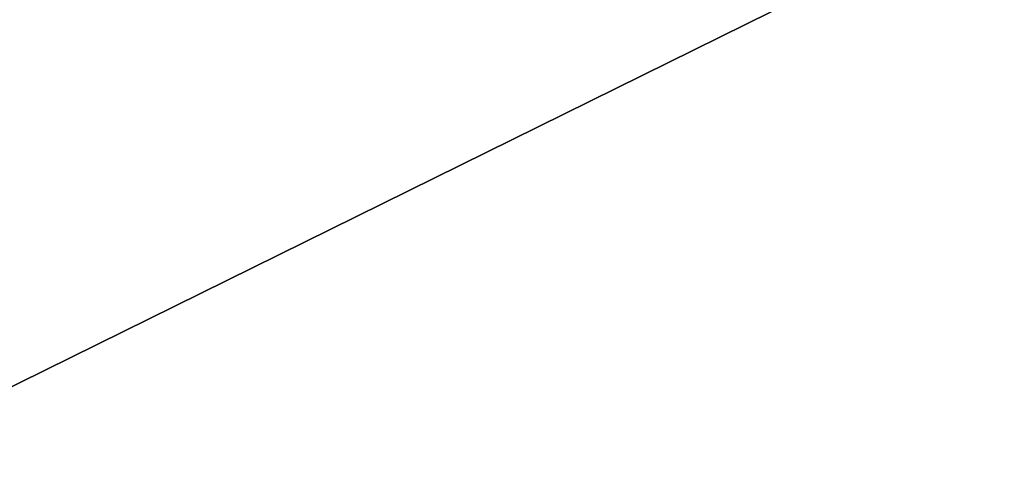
# Model space of a CAD drawing. Extents: x 22936 to 50368, y -4877 to 31080.
# Tile 154 of 256: x 42559 to 43575, y 6090 to 6544. Entities that reach past the tile are written whole.
import ezdxf

# ---------------------------------------------------------------- set-up
doc = ezdxf.new("R2010")
doc.units = 0
doc.layers.add('08_AMENAGEMENTS_EXTERIEURS', color=253, linetype='CONTINUOUS')

# ---------------------------------------------------------------- blocks, each defined once
blk = doc.blocks.new('GROUPER_122')
at = {"layer": '08_AMENAGEMENTS_EXTERIEURS'}
mesh = blk.add_polyface(dxfattribs=at)
corners = [(4865.8, 2632.4), (4440.6, 2433.5), (4420.1, 2562.5), (4529.8, 1059.5), (4741, 1059.5), (5029.8, 1059.5), (4894.7, 2450.7), (5779.3, 2591.5), (6882.5, 501.4), (5029.8, 501.4), (5988.6, 801.4), (6907.6, 801.4), (7602.5, 0), (6819.8, 133.4), (7715.7, 663.6), (3404.4, 2268.6), (164, 668.2), (0, 1757.1), (2762.3, 1059.5)]
mesh.append_faces([[corners[k] for k in face] for face in [(0, 1, 2), (5, 8, 9), (8, 12, 13), (12, 11, 14), (15, 16, 17)]], dxfattribs={"vtx0": -1})
mesh.append_faces([[corners[k] for k in face] for face in [(3, 0, 4), (4, 0, 5), (10, 5, 7), (16, 15, 18), (18, 15, 3)]], dxfattribs={"vtx0": -1, "vtx1": -1})
mesh.append_faces([[corners[k] for k in face] for face in [(1, 0, 3), (8, 5, 10), (12, 8, 11)]], dxfattribs={"vtx0": -1, "vtx1": -1, "vtx2": -1})
mesh.append_faces([[corners[k] for k in face] for face in [(5, 0, 6), (5, 6, 7), (8, 10, 11), (3, 15, 1)]], dxfattribs={"vtx0": -1, "vtx2": -1})

msp = doc.modelspace()

# ---------------------------------------------------------------- block references
at = {"layer": '08_AMENAGEMENTS_EXTERIEURS', "color": 9}
msp.add_blockref('GROUPER_122', (41671.4, 5143.3), dxfattribs=at)

doc.saveas('drawing.dxf')
